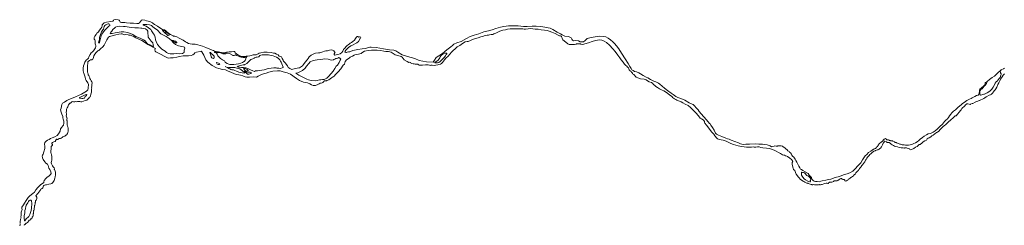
# Model space of a CAD drawing. Header units: metres. Extents: x 347609 to 404409, y 8548087 to 8605413.
# Tile 27 of 46: x 390636 to 397155, y 8579071 to 8580435. Entities that reach past the tile are written whole.
import ezdxf

# ---------------------------------------------------------------- set-up
doc = ezdxf.new("R2010")
doc.units = ezdxf.units.M
doc.layers.add('01. RIO', color=7, linetype='Continuous', lineweight=5, true_color=0x2776bb)

# ---------------------------------------------------------------- blocks, each defined once
blk = doc.blocks.new('REIORORI')
at = {"layer": '01. RIO', "color": 152, "lineweight": 15, "true_color": 0x2776bb, "flags": 128}
for points in [[(390664.6, 8579072.5), (390664.6, 8579073.8), (390665.5, 8579074.8), (390667.8, 8579075.1), (390669.1, 8579075.5), (390672.3, 8579076.7), (390673.1, 8579077.1), (390672.8, 8579079.4), (390673.7, 8579080.9), (390674.4, 8579081.5), (390674.4, 8579083.8), (390675.1, 8579083.7), (390677, 8579083.3), (390679.3, 8579085.1), (390681.9, 8579085.4), (390683.9, 8579086.4), (390688.4, 8579090.5), (390692.2, 8579093.3), (390694.5, 8579098.1), (390695.9, 8579100.2), (390697.2, 8579103.1), (390698.8, 8579104.4), (390702, 8579104.5), (390705.3, 8579106), (390706.9, 8579109.4), (390707.2, 8579111.5), (390710.3, 8579113), (390713.3, 8579113.8), (390714.8, 8579114.5), (390716.8, 8579115.2), (390717, 8579117.1), (390717.2, 8579119.6), (390718.4, 8579124), (390720.7, 8579128), (390723, 8579130.4), (390724.8, 8579132.7), (390725.2, 8579137), (390724.5, 8579139.3), (390724.7, 8579142.4), (390725.5, 8579146), (390726.3, 8579150), (390726.6, 8579152.8), (390727.5, 8579156.2), (390727.3, 8579159), (390728, 8579160.7), (390728.6, 8579164.2), (390728.2, 8579165), (390728, 8579166.8), (390728.9, 8579168.1), (390729.4, 8579169.5), (390731.1, 8579173.3), (390731.6, 8579176.7), (390732.2, 8579178.6), (390732.6, 8579180.1), (390732.1, 8579184.6), (390733, 8579190.6), (390733.5, 8579193.4), (390733.9, 8579196.1), (390734.2, 8579199), (390734.6, 8579202.7), (390735.2, 8579204.5), (390736.4, 8579207.4), (390738.2, 8579210.8), (390738.3, 8579216.6), (390737.6, 8579219.5), (390738.5, 8579223), (390739.4, 8579225.4), (390739.7, 8579227.7), (390740.3, 8579230.4), (390741.4, 8579232.7), (390743.9, 8579238.4), (390745.9, 8579241.8), (390749.3, 8579247.8), (390750, 8579249.8), (390750.2, 8579254.1), (390748.8, 8579257.4), (390747.8, 8579260.7), (390746.3, 8579263), (390745.6, 8579263.7), (390743.3, 8579264.1), (390742.1, 8579267.4), (390743.7, 8579269.2), (390745.5, 8579270.1), (390748.4, 8579272.8), (390749.6, 8579275.2), (390751.2, 8579278.5), (390753.6, 8579279.7), (390755.6, 8579280.5), (390755.9, 8579282.4), (390757.4, 8579284.9), (390759.7, 8579287.5), (390764.3, 8579293.5), (390766.6, 8579296.8), (390769, 8579300.1), (390772.3, 8579302.3), (390774.1, 8579305.2), (390776.1, 8579308.7), (390778.8, 8579312.4), (390783.8, 8579315.6), (390789, 8579318.9), (390791.3, 8579323.4), (390791.4, 8579325.3), (390791.1, 8579328.2), (390792.4, 8579332.8), (390794.7, 8579334.7), (390800.5, 8579336.5), (390805.7, 8579338.6), (390812.8, 8579338.8), (390828.3, 8579342.9), (390840.9, 8579345.9), (390849, 8579347.6), (390855.4, 8579354.6), (390864.3, 8579368.7), (390869.4, 8579382.9), (390871.2, 8579393.1), (390872.4, 8579406), (390873.6, 8579411.3), (390873.7, 8579418.1), (390872.4, 8579422.7), (390869.8, 8579429.1), (390869, 8579436.4), (390866.6, 8579441.1), (390865, 8579443.9), (390865.3, 8579446.7), (390863.1, 8579453.1), (390856.9, 8579459.2), (390853, 8579464.6), (390851.1, 8579470.1), (390847.4, 8579479.2), (390845.1, 8579484.3), (390844.3, 8579487.5), (390845.5, 8579494.3), (390847.5, 8579503), (390848, 8579508.9), (390848, 8579513.2), (390848.6, 8579515.5), (390847.6, 8579522.4), (390847.8, 8579526.9), (390846.7, 8579539.5), (390843.6, 8579548.1), (390842.8, 8579552.7), (390841.5, 8579560), (390842.7, 8579567.7), (390843.1, 8579574), (390843.2, 8579580.7), (390843.2, 8579586.6), (390844.6, 8579593.6), (390849.8, 8579599.3), (390852.2, 8579601.8), (390853.1, 8579603.8), (390852.5, 8579607.3), (390848.9, 8579611.6), (390847.9, 8579615.5), (390852.3, 8579619.3), (390858.1, 8579622.4), (390862.2, 8579624.7), (390869.8, 8579626.9), (390872.2, 8579628.4), (390873.3, 8579632.8), (390875.4, 8579636.3), (390876.8, 8579638.2), (390877.9, 8579641.7), (390879.6, 8579642.7), (390882.4, 8579640.3), (390883.9, 8579639.2), (390885.9, 8579639.1), (390887.9, 8579639.5), (390889.5, 8579641.9), (390892.5, 8579644.5), (390897.1, 8579647.1), (390905, 8579647.7), (390910.3, 8579649.3), (390916.3, 8579652.8), (390921.8, 8579657.2), (390925.2, 8579660), (390935.2, 8579662), (390937.7, 8579665), (390940.3, 8579668.8), (390944.7, 8579668.8), (390948.5, 8579673.5), (390952.9, 8579680.2), (390955.2, 8579687.7), (390955.6, 8579696.1), (390955.8, 8579705.7), (390955.6, 8579715.5), (390953.4, 8579723.7), (390952.3, 8579728.7), (390950.8, 8579736.5), (390950.5, 8579743.3), (390950.5, 8579748.5), (390950.7, 8579756.4), (390950.8, 8579759.8), (390949.6, 8579764.2), (390948.3, 8579766.9), (390947.9, 8579773.4), (390949.5, 8579781.3), (390948.3, 8579784.8), (390946.7, 8579790.6), (390943.7, 8579798.2), (390945.2, 8579803.9), (390944.7, 8579812.5), (390944.1, 8579817.9), (390944.9, 8579832.1), (390945.6, 8579840.9), (390950, 8579850.3), (390953.9, 8579857.7), (390955.6, 8579861.4), (390956.3, 8579865.3), (390958.6, 8579870.2), (390968.5, 8579880.5), (390971.3, 8579882.3), (390976.3, 8579885.8), (390980.4, 8579890), (390985.8, 8579891.4), (390992.5, 8579891), (390996.4, 8579889.1), (391000.4, 8579889.9), (391004.7, 8579891.9), (391013.8, 8579891), (391019.5, 8579892.6), (391024.3, 8579891.8), (391028.2, 8579891.5), (391031.5, 8579891.5), (391034.9, 8579891.6), (391040.8, 8579890.4), (391048, 8579889.8), (391059.1, 8579893.4), (391069.7, 8579898.2), (391079.2, 8579902.2), (391087.1, 8579908.5), (391094.4, 8579914.6), (391098, 8579920.1), (391101.5, 8579923.8), (391103.6, 8579928.5), (391107.1, 8579940.6), (391110.7, 8579953.7), (391111, 8579962.5), (391111.1, 8579967.9), (391111.1, 8579971.7), (391112.2, 8579976.5), (391112.9, 8579981.7), (391112.2, 8579987.1), (391114.1, 8579994), (391112.6, 8579998.6), (391112.7, 8580003.8), (391113.5, 8580007.7), (391114.6, 8580013.4), (391114.5, 8580019.3), (391113.7, 8580023.6), (391109.3, 8580030), (391103.6, 8580038.3), (391100.6, 8580044.3), (391100.2, 8580049.9), (391096, 8580057.8), (391093.4, 8580064.2), (391089.5, 8580068.2), (391088, 8580075.7), (391087.2, 8580079.7), (391086.4, 8580083.4), (391085.1, 8580086.3), (391083.7, 8580094.3), (391085.2, 8580103), (391084.9, 8580113.2), (391085.3, 8580120.6), (391084.3, 8580125.7), (391084.3, 8580131.6), (391085.3, 8580136.1), (391086.3, 8580140.8), (391087.1, 8580143.7), (391087.3, 8580149.7), (391086.8, 8580154.7), (391089.5, 8580158.2), (391097.2, 8580163.3), (391103, 8580166.5), (391105.7, 8580169), (391108.6, 8580170.5), (391110.6, 8580169.5), (391112.7, 8580168.5), (391114.6, 8580169.5), (391116.5, 8580170.3), (391119.5, 8580174.1), (391123.7, 8580185.2), (391126.4, 8580194.7), (391132.3, 8580206.7), (391142.8, 8580216.3), (391151.1, 8580225.6), (391153.1, 8580229.5), (391158.6, 8580230.7), (391165.7, 8580236.8), (391170.3, 8580242.4), (391186.6, 8580254.3), (391194.8, 8580265.1), (391212.1, 8580302.3), (391222.6, 8580319.1), (391230.1, 8580323.4), (391247.8, 8580328.9), (391272.1, 8580333.5), (391291.5, 8580339.3), (391307.2, 8580342.1), (391313.9, 8580341.4), (391330.5, 8580335.2), (391337.3, 8580337.1), (391354.1, 8580334.5), (391359.4, 8580332.1), (391369.2, 8580331.4), (391379.1, 8580328.5), (391387, 8580325.1), (391404.5, 8580315.5), (391428.8, 8580302.8), (391445.1, 8580297), (391462.9, 8580286.2), (391485, 8580269.4), (391526.3, 8580248.1), (391534.5, 8580244.4), (391533.6, 8580241.3), (391530.9, 8580234.3), (391531.7, 8580227.1), (391538.1, 8580220.7), (391564.1, 8580208.4), (391600.2, 8580189.3), (391614.2, 8580182.7), (391623.5, 8580180.7), (391633.2, 8580181.1), (391651, 8580182.3), (391675.5, 8580185.4), (391693.7, 8580191.6), (391717.8, 8580194.3), (391753.8, 8580195.1), (391770.5, 8580197.1), (391782.5, 8580202.5), (391791, 8580208.9), (391796.1, 8580215.9), (391806.7, 8580219.5), (391830.7, 8580224.1), (391836.8, 8580225.3), (391840.9, 8580221), (391854.8, 8580199.9), (391868.7, 8580169.7), (391880.7, 8580152.2), (391910.1, 8580131.7), (391938.6, 8580116.1), (391955, 8580110.5), (391978.4, 8580104.6), (391999.1, 8580101.5), (392011.3, 8580094.9), (392037.6, 8580085.6), (392054, 8580078), (392069.1, 8580072.2), (392086.9, 8580068.5), (392097.2, 8580067.1), (392112.8, 8580061.5), (392127.6, 8580056.6), (392138.7, 8580054.6), (392157.2, 8580054.4), (392183.3, 8580055.6), (392204.3, 8580053.4), (392214.8, 8580059.7), (392237.2, 8580072.2), (392249.8, 8580076), (392266.7, 8580079.5), (392285.3, 8580087.8), (392310.9, 8580093.4), (392341.6, 8580095.3), (392360.8, 8580094.8), (392380.1, 8580089.2), (392406.4, 8580081.9), (392429.3, 8580072.7), (392468.4, 8580044.8), (392489.1, 8580030.5), (392515.9, 8580021), (392541.7, 8580015.6), (392556.9, 8580010), (392566.8, 8580003.2), (392578.3, 8579998.8), (392593.4, 8579999.3), (392609.5, 8580006.1), (392618.3, 8580010.5), (392624.5, 8580013), (392631.9, 8580014.1), (392638, 8580016.5), (392642.3, 8580017.6), (392644.5, 8580020.1), (392647.5, 8580022.2), (392649.4, 8580025.6), (392652.3, 8580028.7), (392656.8, 8580030.3), (392662.3, 8580030.3), (392666, 8580029.9), (392670, 8580030.7), (392672.1, 8580031.6), (392681.7, 8580037.1), (392692.1, 8580043.3), (392699.6, 8580048.6), (392705.9, 8580053.1), (392711.8, 8580056.5), (392718.1, 8580061.2), (392727.5, 8580070.3), (392745, 8580089.7), (392761.8, 8580109.8), (392777.5, 8580132.3), (392785.2, 8580139.3), (392787.6, 8580147.7), (392791.1, 8580157.5), (392799.7, 8580169.2), (392816.6, 8580180.2), (392824.5, 8580186.4), (392838.9, 8580194), (392849.8, 8580198.8), (392855.7, 8580201.5), (392865.4, 8580203.3), (392878.9, 8580206.9), (392897.7, 8580209.9), (392901.6, 8580215.2), (392918.8, 8580226), (392943.4, 8580230), (392965.3, 8580231.8), (392982.3, 8580232.5), (393001.9, 8580232.1), (393026.7, 8580229.6), (393047.2, 8580225.7), (393060.1, 8580224.1), (393065.6, 8580223.4), (393078.5, 8580224.3), (393094.4, 8580219.8), (393107.7, 8580210.6), (393121.8, 8580202.9), (393140.3, 8580197.1), (393162, 8580190.1), (393168.5, 8580186.4), (393174.5, 8580176.6), (393181.8, 8580169.2), (393200.7, 8580158.3), (393212.3, 8580152), (393217.9, 8580152.4), (393222.4, 8580150.3), (393224, 8580147.8), (393231.5, 8580144.7), (393240.5, 8580142.4), (393247.7, 8580141.1), (393253.8, 8580139.4), (393261.7, 8580140.2), (393271.1, 8580139.9), (393275.7, 8580136.1), (393279.6, 8580133.8), (393290.2, 8580133.5), (393301.9, 8580134.1), (393323.5, 8580135.5), (393333.5, 8580136), (393340.5, 8580135.1), (393348.3, 8580132.9), (393353.3, 8580131.6), (393357.7, 8580133.5), (393367.6, 8580133.5), (393383.7, 8580132.2), (393391.7, 8580132.6), (393403.5, 8580135.5), (393411.2, 8580137.5), (393421, 8580140.7), (393428.3, 8580144.9), (393435.4, 8580151.9), (393449.4, 8580168.4), (393457.4, 8580179.6), (393473.1, 8580193.4), (393483, 8580205.2), (393495.3, 8580220.5), (393505.3, 8580231.6), (393518.2, 8580242.5), (393532.7, 8580255.5), (393549, 8580264.5), (393567.2, 8580277.8), (393585.8, 8580287.9), (393597.5, 8580289.3), (393604.7, 8580289.3), (393610.1, 8580291.7), (393615.8, 8580295.1), (393625.8, 8580299.3), (393634.7, 8580302.9), (393653.7, 8580309.8), (393670.6, 8580314.4), (393690, 8580320.5), (393700, 8580323.5), (393717, 8580329.9), (393731.1, 8580333.1), (393739.3, 8580332.8), (393746.7, 8580335.5), (393757.3, 8580335.7), (393768.5, 8580336.7), (393775.1, 8580341.2), (393787.5, 8580346.5), (393814, 8580358.3), (393835.6, 8580364.9), (393852.5, 8580368.8), (393865.4, 8580371.2), (393883.8, 8580373.5), (393899.2, 8580374.7), (393916.2, 8580373.6), (393931.7, 8580374.8), (393944.5, 8580374.6), (393966.8, 8580373.5), (393976.5, 8580372.7), (393984.7, 8580373), (394002.3, 8580375.4), (394019.7, 8580375.6), (394032.8, 8580374.7), (394049.5, 8580373.1), (394068.6, 8580371.7), (394087.6, 8580368.8), (394109.5, 8580366.1), (394129, 8580362.9), (394142.3, 8580358), (394160.1, 8580352), (394181.7, 8580342.4), (394201.2, 8580332.5), (394210, 8580327.7), (394215.8, 8580327), (394221, 8580325.8), (394223.3, 8580323), (394225.4, 8580317.6), (394227.6, 8580312.7), (394232.9, 8580301.2), (394251.1, 8580286.4), (394263.9, 8580275.9), (394273.6, 8580271.4), (394289.2, 8580270.6), (394299.9, 8580269.7), (394308.5, 8580269.8), (394320.2, 8580272.1), (394321.5, 8580274.3), (394326.8, 8580275.3), (394333.2, 8580274.5), (394339.5, 8580275.4), (394348.5, 8580274.5), (394351.5, 8580273.1), (394358.9, 8580271.5), (394370.1, 8580272.3), (394378.2, 8580275.9), (394402.4, 8580282.3), (394426.2, 8580290.7), (394448.4, 8580296.9), (394460.6, 8580300.2), (394473.6, 8580300.9), (394489.9, 8580298.6), (394505.3, 8580292.5), (394520.5, 8580282.8), (394541.1, 8580265.2), (394563.8, 8580242.3), (394578.2, 8580224.3), (394595.7, 8580200.3), (394608.4, 8580183), (394619.1, 8580169), (394631.1, 8580153.6), (394639.9, 8580140.3), (394645.5, 8580134.6), (394650, 8580130.4), (394655.9, 8580127.2), (394660.1, 8580120.8), (394666.4, 8580115.5), (394669, 8580107.5), (394671.1, 8580102), (394676.8, 8580095.8), (394678.7, 8580094.4), (394683.8, 8580092.2), (394684.3, 8580090.2), (394687, 8580086.3), (394690, 8580083.4), (394692.6, 8580079.2), (394694.2, 8580076.9), (394697.4, 8580074.4), (394702.4, 8580070.7), (394705.8, 8580066.5), (394707.8, 8580064.5), (394710, 8580060.9), (394716.7, 8580053.3), (394727.4, 8580049.3), (394746.8, 8580042.8), (394769.4, 8580041), (394782.6, 8580035.3), (394791.4, 8580028.5), (394803.9, 8580021.8), (394818.8, 8580017.5), (394827.4, 8580011.9), (394830.8, 8580006.2), (394844, 8579996.4), (394848.7, 8579991.6), (394859.7, 8579985.9), (394873, 8579977.3), (394889.8, 8579968.5), (394899.8, 8579962.3), (394912.1, 8579956.4), (394927.9, 8579944.9), (394939.4, 8579935.3), (394944.5, 8579931.7), (394946.7, 8579928.8), (394951.2, 8579926.7), (394955, 8579924), (394956.9, 8579920.7), (394957.9, 8579918.5), (394963.9, 8579914.5), (394970.9, 8579910.7), (394980.2, 8579905.5), (394986.6, 8579900.5), (394990.3, 8579898.3), (394998, 8579896.5), (395003.6, 8579894), (395011.2, 8579891.4), (395016, 8579889.5), (395027.1, 8579883.7), (395042.1, 8579875.4), (395061.3, 8579865), (395076.5, 8579852.1), (395085.7, 8579844.6), (395091.2, 8579838.2), (395106.5, 8579823.3), (395116.7, 8579812.7), (395136.9, 8579788.1), (395142.1, 8579782), (395149.6, 8579776.6), (395160.6, 8579770.2), (395164.9, 8579765.4), (395169.6, 8579759.1), (395170.3, 8579754.4), (395172.4, 8579749.2), (395182.6, 8579735), (395198.4, 8579715.5), (395216.9, 8579691.5), (395230.7, 8579674.8), (395239.1, 8579664.9), (395242.2, 8579659.6), (395247.1, 8579653.7), (395256.8, 8579645.5), (395262.5, 8579642.4), (395268.5, 8579640.6), (395279.7, 8579637.7), (395294.5, 8579634.9), (395314, 8579628.1), (395330, 8579620), (395343.5, 8579613.9), (395361.4, 8579607.3), (395377.6, 8579602.3), (395392.6, 8579597.4), (395414.1, 8579594.1), (395432.6, 8579590.5), (395448.4, 8579589.1), (395465.9, 8579589.4), (395480.2, 8579590.2), (395491.2, 8579591.1), (395498.6, 8579589.7), (395510.8, 8579590.2), (395520.5, 8579591.1), (395532.1, 8579590.5), (395543.4, 8579586.4), (395555.9, 8579585.8), (395581.3, 8579583.3), (395601.5, 8579580), (395617, 8579574.2), (395631.5, 8579569), (395645.1, 8579562.4), (395659.4, 8579553.6), (395672.6, 8579547.2), (395687, 8579539.5), (395694.5, 8579536.9), (395700.6, 8579535.5), (395706.8, 8579532.9), (395715.4, 8579530), (395720.4, 8579526.8), (395734.3, 8579516.1), (395745.1, 8579507.2), (395753.6, 8579497.9), (395754.7, 8579493.3), (395751.4, 8579486.9), (395750.3, 8579475.8), (395752.6, 8579465.6), (395756.7, 8579449.7), (395759.4, 8579440.9), (395767.1, 8579433.6), (395772.9, 8579420.2), (395777.6, 8579409.4), (395784.7, 8579398.9), (395790.5, 8579392.8), (395796.5, 8579386.8), (395804.3, 8579376.1), (395811.8, 8579370.5), (395822.4, 8579364.7), (395827.1, 8579361.3), (395833.9, 8579357.4), (395843.1, 8579353.2), (395847.7, 8579351.3), (395853.8, 8579350), (395856.3, 8579347.8), (395862.6, 8579345.3), (395869.7, 8579344.3), (395875.4, 8579342.5), (395880.4, 8579341.4), (395882, 8579339.6), (395886.9, 8579339.6), (395893.7, 8579341), (395899, 8579340.1), (395907.2, 8579340.3), (395916.1, 8579340.1), (395925.7, 8579340.5), (395930.9, 8579342), (395933.3, 8579339.5), (395937.8, 8579338.5), (395944.9, 8579340.8), (395949.3, 8579342.2), (395959.6, 8579346), (395964.6, 8579348.5), (395975.3, 8579350.3), (395982.8, 8579350.1), (395987.1, 8579349.3), (395989.4, 8579349.3), (395990.8, 8579351), (395992.4, 8579354.3), (395995.1, 8579355.9), (395998.1, 8579357.1), (396003.8, 8579357.4), (396009.5, 8579357.4), (396012.4, 8579358), (396019.1, 8579359.9), (396023.8, 8579361.9), (396029.1, 8579364.9), (396032.1, 8579366.7), (396036.7, 8579366.4), (396042.8, 8579365.2), (396049, 8579365.9), (396052.1, 8579368.9), (396054, 8579371.4), (396058.4, 8579372.8), (396061.6, 8579374.8), (396067.1, 8579379.7), (396072.9, 8579382.3), (396077.4, 8579381.2), (396080.4, 8579377), (396086, 8579374.9), (396094.9, 8579374.1), (396097.9, 8579373), (396098.5, 8579370), (396099.1, 8579366.1), (396102.5, 8579364.2), (396109.7, 8579365.8), (396116.3, 8579370.7), (396121.2, 8579373.6), (396124.2, 8579377.6), (396128.6, 8579379.5), (396134.2, 8579383.2), (396139, 8579387.5), (396143.7, 8579391.1), (396150.4, 8579394.3), (396156, 8579400.1), (396158.9, 8579404.5), (396162.2, 8579407.6), (396164.9, 8579408.8), (396167.3, 8579410.7), (396169.6, 8579414.8), (396172.1, 8579418.2), (396176, 8579423.2), (396180.2, 8579427.3), (396185.7, 8579431.6), (396188.8, 8579435.3), (396190.3, 8579439.6), (396193.5, 8579442.1), (396196.7, 8579446.8), (396199.6, 8579452.5), (396204.8, 8579457), (396207, 8579461), (396212.6, 8579468.3), (396215.6, 8579471.2), (396218, 8579474.2), (396220.8, 8579478.3), (396224.1, 8579483), (396228, 8579488), (396231.4, 8579492.7), (396234.1, 8579497.5), (396235.6, 8579502.4), (396239.3, 8579507.7), (396242.2, 8579512.2), (396245.5, 8579517.3), (396249.6, 8579522.7), (396254.7, 8579529.3), (396260.3, 8579533.8), (396265.4, 8579540.4), (396272.1, 8579546), (396278.5, 8579550.7), (396283, 8579555.8), (396286.9, 8579558.4), (396292, 8579562.2), (396299.7, 8579565), (396301.8, 8579567.5), (396304.9, 8579568.2), (396309.7, 8579568.7), (396317.7, 8579570.8), (396320.7, 8579573.3), (396323.9, 8579575.5), (396326.9, 8579576.3), (396330.4, 8579579.4), (396334.5, 8579583.2), (396340.8, 8579592.4), (396348, 8579604.8), (396353.9, 8579615.1), (396358.5, 8579623.4), (396359.8, 8579627.2), (396360.9, 8579628.4), (396363.3, 8579628.8), (396374.8, 8579624.9), (396377.7, 8579622.1), (396380.1, 8579620.1), (396382.5, 8579620.7), (396386.7, 8579620.6), (396391.9, 8579619.4), (396394.4, 8579617.4), (396399.1, 8579616), (396404.9, 8579609.8), (396412.2, 8579604.8), (396422.1, 8579599.9), (396428.7, 8579596.8), (396437.7, 8579593.5), (396447.4, 8579590.6), (396458.8, 8579588), (396472.7, 8579585.9), (396486.3, 8579584.3), (396493.5, 8579583.5), (396495.7, 8579584), (396497.5, 8579585.3), (396501.5, 8579585.5), (396507.3, 8579584.1), (396512.5, 8579582.3), (396520.5, 8579579.9), (396526.1, 8579577.2), (396528.3, 8579574), (396533.2, 8579572.5), (396540.9, 8579573.6), (396555.3, 8579580.2), (396567.8, 8579589.3), (396577.4, 8579594.7), (396586.3, 8579602.4), (396590.6, 8579606.9), (396597.7, 8579608), (396610.8, 8579617.9), (396617.9, 8579624.5), (396628.1, 8579631.3), (396638.7, 8579635.7), (396642.6, 8579639.9), (396644.4, 8579644.5), (396650.3, 8579648.8), (396656.7, 8579651.5), (396668.1, 8579657.9), (396676, 8579664.2), (396683.4, 8579669.6), (396705.7, 8579685.5), (396711.6, 8579689.5), (396721.5, 8579696.3), (396730.8, 8579705.6), (396737.5, 8579713.1), (396739.6, 8579715), (396740.9, 8579714.9), (396741.8, 8579716.1), (396741.9, 8579718.2), (396743.5, 8579719.7), (396750.9, 8579726.8), (396758.5, 8579732.2), (396766.2, 8579738.2), (396776.5, 8579748.3), (396788.4, 8579758.9), (396796.1, 8579766.7), (396800.5, 8579770.2), (396805.8, 8579774.9), (396812.2, 8579780.5), (396821.6, 8579787.9), (396825.4, 8579793), (396826.3, 8579795), (396830.1, 8579796.4), (396835.5, 8579797.9), (396837.4, 8579800.3), (396842.4, 8579806.3), (396847.5, 8579810.6), (396854.1, 8579819.1), (396858.5, 8579824.6), (396863.4, 8579830.8), (396869.7, 8579837.6), (396871.5, 8579841.3), (396873, 8579844.9), (396876.2, 8579849.1), (396880.3, 8579852.5), (396886.1, 8579857.2), (396893.8, 8579863.4), (396898.7, 8579869.9), (396904, 8579873.9), (396906.6, 8579875.8), (396913.2, 8579875.8), (396921.2, 8579874.3), (396928.1, 8579873.1), (396931.6, 8579873.8), (396941.7, 8579878.4), (396946.5, 8579879.4), (396961.2, 8579887), (396970.8, 8579891.6), (396979.8, 8579895.2), (396989.3, 8579898.8), (396991.6, 8579899.5), (397000.4, 8579903.8), (397009.7, 8579908.7), (397018.6, 8579912.7), (397025.7, 8579916.2), (397035.6, 8579922.7), (397039.4, 8579926.4), (397055.1, 8579933.9), (397063.7, 8579935.5), (397067.2, 8579938.8), (397067.7, 8579940), (397069.7, 8579941.4), (397071.6, 8579943.6), (397076.1, 8579947.8), (397083.1, 8579955.3), (397088.5, 8579962.1), (397094.1, 8579970), (397098.2, 8579977.4), (397104.4, 8579986.9), (397107.8, 8579993.5), (397109.5, 8579999.5), (397112.1, 8580004.7), (397119, 8580016.9), (397122.7, 8580024.6), (397125.6, 8580030.2), (397130.8, 8580041.5), (397135.8, 8580050.1), (397140.5, 8580055.6), (397148, 8580066.8), (397153.6, 8580074), (397156.3, 8580076.2)], [(397036, 8580012.7), (397031, 8580003.9), (397027.3, 8579999.3), (397021.3, 8579992.9), (397015.2, 8579984.5), (397008.1, 8579976.4), (397000.1, 8579971.6), (396994.8, 8579965.6), (396993.6, 8579960.1), (396993, 8579956.3), (396993.7, 8579952.1), (396993.8, 8579940), (396995.1, 8579936.1), (396996.8, 8579935), (397006, 8579937.3), (397020.4, 8579941.5), (397024.5, 8579941.5), (397040.7, 8579948.8), (397052.7, 8579955.6), (397060.8, 8579962.7), (397072.2, 8579974.1), (397080.8, 8579987.9), (397089.6, 8580003.6), (397094.5, 8580013.5), (397100.8, 8580021.9), (397109.3, 8580030.4), (397112.8, 8580034.9), (397123.4, 8580046.9), (397127.2, 8580052.5), (397132, 8580066.1), (397133.3, 8580070.7), (397133.1, 8580076), (397130.5, 8580081.6), (397129.1, 8580085.4), (397128.5, 8580090.4), (397129.3, 8580095.4), (397133.3, 8580101.7), (397138.6, 8580104.1), (397149.4, 8580107.9), (397156.9, 8580112.5)], [(390638, 8579087.3), (390639.7, 8579094.8), (390641.6, 8579110.8), (390644.6, 8579119.4), (390644.2, 8579125.6), (390645.1, 8579137.8), (390646.4, 8579157.6), (390651.3, 8579174.8), (390650.2, 8579182.4), (390650.6, 8579190.5), (390660.4, 8579207.2), (390667.5, 8579217.5), (390679, 8579235.2), (390691.8, 8579256.3), (390703.9, 8579267.1), (390722.2, 8579282.2), (390734.8, 8579291.4), (390743.4, 8579306.2), (390756.5, 8579321.5), (390773.8, 8579338.8), (390794.9, 8579353.8), (390796.6, 8579359.2), (390797.2, 8579367.5), (390809.1, 8579381.9), (390817.6, 8579390.7), (390828.9, 8579397), (390839.8, 8579407.6), (390843.9, 8579415.6), (390842.3, 8579426.6), (390835, 8579441.1), (390828.3, 8579450.6), (390825.2, 8579467.5), (390819.7, 8579476.7), (390809.5, 8579483.5), (390801.8, 8579492.7), (390790.8, 8579506.8), (390787.1, 8579518.8), (390784.9, 8579532.1), (390786.8, 8579537), (390790.2, 8579543.9), (390794.8, 8579559.3), (390801.5, 8579580.8), (390801.9, 8579596.8), (390800.2, 8579609.8), (390801.3, 8579619.5), (390810.3, 8579628.5), (390819.1, 8579635), (390830.8, 8579641), (390840.1, 8579646.1), (390850.7, 8579651.1), (390867.6, 8579657.6), (390882.8, 8579667.6), (390892.8, 8579678.3), (390902.7, 8579695.7), (390906.4, 8579711.7), (390913.9, 8579721.8), (390921.7, 8579730.8), (390925.8, 8579735.8), (390928.7, 8579747.6), (390927.3, 8579762.5), (390923.2, 8579774.7), (390921.5, 8579783), (390920.5, 8579793.1), (390915.7, 8579807.2), (390909.4, 8579821.5), (390906.6, 8579837.1), (390909.4, 8579848.7), (390915, 8579871.8), (390920, 8579880.8), (390932.8, 8579888.3), (390947.5, 8579898.9), (390961.5, 8579905.8), (390978.4, 8579911.2), (391004.3, 8579922.7), (391044.9, 8579941.8), (391078.4, 8579959.9), (391085.9, 8579968.9), (391088.4, 8579978), (391088.7, 8579990.9), (391090.2, 8579997.1), (391090.6, 8580004.6), (391085.9, 8580016.8), (391076.8, 8580032.4), (391070.6, 8580040.8), (391069, 8580053.3), (391064, 8580066.8), (391060.9, 8580080.8), (391059, 8580085.4), (391055.9, 8580096.9), (391055.1, 8580113.2), (391057.8, 8580129.4), (391061.8, 8580139.8), (391067.6, 8580153), (391076.3, 8580165.8), (391087.2, 8580176.3), (391092, 8580180.2), (391094.2, 8580187.8), (391103.2, 8580205.1), (391109.5, 8580214.7), (391115.9, 8580219.6), (391123.7, 8580228.8), (391132.9, 8580242.6), (391137.4, 8580248.1), (391139.2, 8580257.2), (391139.4, 8580264.6), (391136.7, 8580268.8), (391134.5, 8580274.9), (391134.7, 8580286.5), (391134.5, 8580297.2), (391132.9, 8580301.7), (391128.5, 8580305), (391128, 8580310.8), (391129.4, 8580316.2), (391132.9, 8580324.7), (391142.5, 8580336.9), (391147.2, 8580344.8), (391153.5, 8580349), (391156.6, 8580353.7), (391163.3, 8580364.5), (391172.7, 8580376.8), (391178.7, 8580384.8), (391181.9, 8580394.2), (391181.9, 8580401.5), (391190.3, 8580410.7), (391195.7, 8580414.5), (391211.1, 8580417.6), (391238.3, 8580422.5), (391251.8, 8580425.2), (391256.2, 8580429.7), (391260, 8580434.6), (391268.3, 8580435.3), (391287.3, 8580433.3), (391294.4, 8580432.1), (391296.9, 8580429.5), (391298.2, 8580424.8), (391301.8, 8580418.8), (391309.8, 8580417.4), (391331.3, 8580416.3), (391343.1, 8580413.2), (391366.4, 8580412.3), (391388.9, 8580411.4), (391411.9, 8580409.8), (391422.6, 8580410.3), (391429.3, 8580414.3), (391434.9, 8580422.3), (391443.2, 8580431), (391450.1, 8580433.5), (391463.4, 8580431.7), (391476.3, 8580428.1), (391496.9, 8580422.3), (391514.3, 8580414.3), (391519, 8580409.2), (391529.3, 8580403.2), (391548, 8580392), (391563.6, 8580379.9), (391580.2, 8580371), (391594.9, 8580367.2), (391601.9, 8580363.8), (391609.2, 8580354.2), (391622.2, 8580343.9), (391634.9, 8580335.9), (391651.2, 8580327.4), (391654.8, 8580325.7), (391662.4, 8580324.9), (391676, 8580321.5), (391692.4, 8580313.1), (391704.2, 8580306.5), (391717.9, 8580298.7), (391732.7, 8580289.2), (391741.9, 8580283.1), (391752.8, 8580277.2), (391764.5, 8580274.5), (391778, 8580273.2), (391798, 8580271.6), (391814.7, 8580268.6), (391831.5, 8580263.5), (391846.2, 8580258.9), (391867.4, 8580250.8), (391894.9, 8580239.5), (391909.4, 8580233.6), (391918.1, 8580230.9), (391925.9, 8580226.5), (391940, 8580224), (391952, 8580221.9), (391971.4, 8580217.9), (391982, 8580216), (391992.9, 8580215.7), (391998.9, 8580217.2), (392004.3, 8580219), (392022.9, 8580220.9), (392038.1, 8580222), (392053.2, 8580222.9), (392058.6, 8580223.1), (392060.2, 8580221.3), (392062.8, 8580215.6), (392071.6, 8580207.9), (392083.4, 8580199.6), (392094.2, 8580194.3), (392100.8, 8580191.4), (392114, 8580190.3), (392127.7, 8580191.2), (392135, 8580194), (392146, 8580193), (392160.1, 8580195.1), (392167.7, 8580197.9), (392181.6, 8580201.2), (392187.5, 8580202.2), (392191.3, 8580201.3), (392201.6, 8580202), (392210.2, 8580205.6), (392214.5, 8580209.4), (392221.2, 8580212.6), (392232.3, 8580215.4), (392251.5, 8580219.2), (392273.6, 8580220.4), (392300.9, 8580217.7), (392316.1, 8580213.7), (392319.7, 8580213), (392325.6, 8580211.9), (392337.1, 8580207.2), (392346.1, 8580201), (392351.4, 8580195.4), (392354, 8580192.4), (392359.6, 8580191.9), (392368.2, 8580188.6), (392370.9, 8580183.2), (392374.2, 8580178), (392379.6, 8580167.1), (392382.6, 8580159.9), (392387.1, 8580155.9), (392395.5, 8580146.1), (392400.2, 8580140.2), (392408, 8580128.3), (392414.3, 8580118.9), (392417.7, 8580114.6), (392424.3, 8580110.4), (392432.4, 8580106.6), (392437.5, 8580105.5), (392445.2, 8580106.6), (392453.8, 8580109.7), (392462.9, 8580111.2), (392473, 8580112.5), (392483, 8580114.6), (392488.8, 8580116.6), (392500.6, 8580123.6), (392508.2, 8580129.2), (392514.9, 8580138.5), (392526.7, 8580153.4), (392538.6, 8580168.7), (392545.8, 8580178.5), (392552.6, 8580189.4), (392566.5, 8580199.8), (392578.9, 8580207.4), (392595, 8580212.5), (392614.5, 8580214.8), (392622.1, 8580214.9), (392628.5, 8580217.3), (392643, 8580222.4), (392653.5, 8580226.6), (392662.8, 8580229), (392671, 8580228.5), (392674.7, 8580227.5), (392677.9, 8580230.5), (392686.5, 8580233.5), (392697.5, 8580234.3), (392706.9, 8580233.1), (392715.1, 8580229.4), (392720.4, 8580222.8), (392723.9, 8580218.6), (392722.9, 8580214.1), (392717.9, 8580208.2), (392717.5, 8580203.6), (392722.6, 8580198.9), (392730.8, 8580202.2), (392742.3, 8580203.2), (392756.6, 8580207.8), (392768.6, 8580216.4), (392775.1, 8580226.1), (392779.2, 8580237.6), (392780.5, 8580239.6), (392785.1, 8580241.7), (392790.4, 8580248.9), (392794.4, 8580254.1), (392799.3, 8580258.8), (392803.5, 8580263.8), (392810.2, 8580269), (392818.8, 8580274.1), (392823.1, 8580278.4), (392832.9, 8580283.2), (392841.3, 8580290.5), (392851.9, 8580298.9), (392859.9, 8580309.9), (392864, 8580317), (392867, 8580320.5), (392871.1, 8580323), (392875, 8580322.8), (392882.2, 8580320.1), (392886.5, 8580320.3), (392891, 8580322.9)], [(392893.6, 8580316.3), (392891.7, 8580315.2), (392890.8, 8580311.5), (392888.8, 8580306.6), (392877.9, 8580290.3), (392869, 8580282.3), (392858.8, 8580276), (392842.8, 8580268.8), (392828.9, 8580261.8), (392813.5, 8580251.2), (392803, 8580242.3), (392794.5, 8580232.7), (392789.3, 8580222.1), (392789.9, 8580219.6), (392795.7, 8580218.2), (392799.8, 8580217.9), (392805, 8580220.5), (392812.4, 8580221.8), (392820.9, 8580221.4), (392826.8, 8580223.5), (392840.9, 8580230.4), (392874.1, 8580236.7), (392904, 8580242.1), (392924.4, 8580244.7), (392945.9, 8580250.5), (392953.4, 8580252.8), (392962, 8580253.8), (392995.8, 8580250.3), (393044.9, 8580242.3), (393083.5, 8580235.8), (393112.2, 8580232.9), (393126.9, 8580228.7), (393140.5, 8580218.7), (393167.2, 8580202.8), (393203, 8580190.9), (393252, 8580176.6), (393280.4, 8580164.6), (393329.5, 8580156.4), (393373.3, 8580152.7), (393381.2, 8580166.2), (393394.3, 8580183.8), (393435.8, 8580211.4), (393464.6, 8580235.4), (393490.5, 8580254.5), (393501.7, 8580264.2), (393509.2, 8580272), (393529.8, 8580281.8), (393558.3, 8580290.8), (393594.6, 8580310.3), (393617.8, 8580322.6), (393644.9, 8580332.4), (393676.3, 8580341.4), (393707.8, 8580354.1), (393740.3, 8580360.5), (393763.2, 8580366.8), (393788.2, 8580375.8), (393819.3, 8580384.4), (393840.3, 8580389.7), (393871.4, 8580393.8), (393906.2, 8580393.4), (393935.3, 8580393.6), (393971, 8580390.8), (393995.6, 8580390.3), (394028.3, 8580392.2), (394056.2, 8580392.2), (394086.5, 8580389.8), (394112.3, 8580385.4), (394133.7, 8580381.9), (394147.1, 8580378.1), (394166.1, 8580369.7), (394195.2, 8580351.8), (394215.9, 8580340.1), (394226.9, 8580333.8), (394244.9, 8580326.4), (394268.7, 8580323.3), (394277.9, 8580320), (394286.1, 8580314.6), (394291, 8580305.2), (394295.5, 8580299.1), (394302.8, 8580295.8), (394317.9, 8580296.5), (394336, 8580295.8), (394346.8, 8580288.9), (394369.1, 8580288.2), (394379.8, 8580298), (394392.5, 8580310), (394419.6, 8580316.4), (394444.9, 8580320.9), (394458.6, 8580323.2), (394477.5, 8580324.9), (394504, 8580323.2), (394516, 8580320.2), (394531.1, 8580311.7), (394548.1, 8580301.3), (394563.4, 8580288.1), (394574.7, 8580277), (394587.8, 8580261.6), (394602.4, 8580241.8), (394620.8, 8580213.5), (394644.7, 8580174.3), (394664.1, 8580144.6), (394676, 8580125.2), (394683.6, 8580110.8), (394688.4, 8580102.8), (394696.9, 8580097.1), (394706.4, 8580091.8), (394720.1, 8580088), (394734, 8580082.3), (394746.7, 8580075.1), (394764.8, 8580064.3), (394783.6, 8580053.5), (394795.2, 8580048.7), (394811.4, 8580037.7), (394833.8, 8580027.8), (394847.3, 8580022.7), (394865.5, 8580012.8), (394874.4, 8580006.6), (394889.6, 8579993.1), (394906.1, 8579980.9), (394924.3, 8579966.2), (394949, 8579947.9), (394962.3, 8579937.8), (394980.2, 8579926.4), (394993.4, 8579919.1), (395012.2, 8579911.1), (395039.9, 8579900.1), (395068.6, 8579883.2), (395076.8, 8579879), (395094.6, 8579872.7), (395104.3, 8579863.2), (395115.3, 8579850.9), (395128.2, 8579837.8), (395135.4, 8579826.4), (395148.3, 8579810.5), (395165.6, 8579790.8), (395182.3, 8579769.7), (395201.9, 8579747.3), (395208.7, 8579741.4), (395212.7, 8579735.3), (395221.9, 8579720.6), (395233.5, 8579701.9), (395242.1, 8579682.6), (395248.7, 8579675.3), (395262.8, 8579668.7), (395285.1, 8579660), (395311.3, 8579648), (395322.2, 8579645.6), (395332.4, 8579641.8), (395347.2, 8579634.9), (395371.1, 8579626.6), (395394.6, 8579617.5), (395408.9, 8579611.2), (395417.6, 8579608.6), (395429.6, 8579606.7), (395443.1, 8579609.7), (395452.9, 8579609), (395467, 8579609.7), (395505.3, 8579611.4), (395529, 8579610.3), (395553.9, 8579610.1), (395583.7, 8579605.5), (395604.6, 8579597.7), (395613.7, 8579592.6), (395619.7, 8579594.2), (395630.6, 8579596.9), (395636.5, 8579597.4), (395643.4, 8579595.8), (395647, 8579595), (395650.9, 8579595.5), (395654.3, 8579596.2), (395656.4, 8579597.4), (395663.5, 8579597.8), (395672.9, 8579598), (395677.6, 8579598.2), (395685.8, 8579594.9), (395690.4, 8579592.3), (395694.7, 8579588.9), (395703.6, 8579582.2), (395708.9, 8579578), (395716.2, 8579570.6), (395722.5, 8579565.6), (395729.4, 8579560.2), (395732.8, 8579557), (395738.6, 8579552), (395745.1, 8579543.8), (395749.1, 8579535.9), (395753.2, 8579528.6), (395760.8, 8579522.6), (395769.9, 8579510.4), (395774.8, 8579500.5), (395780.7, 8579490.5), (395789.9, 8579472), (395795.3, 8579462.6), (395801.3, 8579452.5), (395806.5, 8579443.3), (395811.9, 8579441.3), (395821.7, 8579434.5), (395836.1, 8579425.1), (395855.4, 8579415.1), (395863.7, 8579402.8), (395877.5, 8579387.8), (395881.2, 8579377), (395889.5, 8579368.6), (395896, 8579364.4), (395904.5, 8579362.4), (395916.4, 8579360.7), (395929.2, 8579360.3), (395939.4, 8579364.2), (395949.6, 8579367), (395972.4, 8579369.4), (395990.8, 8579375), (396007.3, 8579378), (396034, 8579387.1), (396062.9, 8579393.7), (396089.3, 8579404.7), (396114, 8579413.2), (396132.8, 8579419.4), (396151, 8579430.3), (396167.4, 8579444.6), (396185.7, 8579464.6), (396205.3, 8579485.9), (396216.4, 8579504.8), (396234.7, 8579532.7), (396244.7, 8579540.5), (396256.2, 8579553.8), (396270.8, 8579562.3), (396281, 8579569.2), (396288, 8579576.5), (396292.4, 8579577.5), (396297.7, 8579578.8), (396302.3, 8579581), (396305.5, 8579585.8), (396308.9, 8579589.3), (396314.3, 8579593.7), (396317.6, 8579598.9), (396321.4, 8579605.4), (396323.9, 8579609.1), (396331.5, 8579614.8), (396336.7, 8579619.6), (396341.6, 8579625.1), (396345.9, 8579626.7), (396351, 8579632), (396354.7, 8579637.1), (396358.8, 8579641.7), (396362.9, 8579644.8), (396367.2, 8579646.4), (396371, 8579645.4), (396373.2, 8579643.8), (396374.5, 8579640.1), (396377, 8579637.5), (396382.7, 8579637.4), (396388.7, 8579638.2), (396393.5, 8579636.1), (396394.7, 8579633.4), (396398.7, 8579632.3), (396401.7, 8579633), (396405.1, 8579632.3), (396408.9, 8579631.1), (396413.9, 8579630.7), (396417.5, 8579629.6), (396427.5, 8579624.1), (396432.4, 8579621), (396438.5, 8579619.9), (396441.8, 8579618.7), (396443.4, 8579617), (396447.7, 8579615), (396452.8, 8579613.1), (396458, 8579611.5), (396463.3, 8579609.8), (396468.5, 8579608.5), (396474.4, 8579606.8), (396478.3, 8579605.2), (396484.9, 8579604.5), (396492.2, 8579603.8), (396499.6, 8579602.9), (396503.4, 8579602.1), (396507.6, 8579601.8), (396511.1, 8579601.8), (396516.2, 8579602.9), (396521.4, 8579603.4), (396531.4, 8579604.9), (396540.9, 8579606.8), (396547.4, 8579608.8), (396556.8, 8579613.6), (396567.1, 8579619), (396577.7, 8579624.8), (396589.7, 8579634), (396598.6, 8579642.7), (396614.1, 8579653.2), (396625.4, 8579661.7), (396639.5, 8579671.5), (396650.2, 8579678.5), (396664.5, 8579679.7), (396671.3, 8579681.2), (396683.3, 8579688.8), (396696.2, 8579697.3), (396711.1, 8579707.8), (396719.3, 8579717), (396733.3, 8579729.8), (396741.1, 8579736.8), (396746.1, 8579741.9), (396752.2, 8579749.7), (396758.8, 8579759.5), (396767.9, 8579767.6), (396778, 8579776.6), (396785.4, 8579785.9), (396792.6, 8579797.1), (396801.5, 8579807.5), (396808.5, 8579818), (396818.9, 8579829.1), (396831.5, 8579837.8), (396848, 8579852.7), (396860, 8579863.4), (396868.6, 8579870.7), (396878, 8579878.7), (396888.9, 8579886), (396898.8, 8579892.2), (396907.1, 8579898), (396915, 8579903.7), (396923.8, 8579908.8), (396935.1, 8579912.8), (396942.9, 8579916.8), (396951.6, 8579920.8), (396960.2, 8579926), (396970.4, 8579931), (396982.1, 8579933.2), (396983.9, 8579936.7), (396988.1, 8579942.4), (396989.2, 8579949.1), (396990.4, 8579956.7), (396990.8, 8579962.1), (396990.8, 8579970.2), (396993.9, 8579974.8), (397000.6, 8579979.7), (397009.4, 8579987), (397014.6, 8579991.9), (397018.7, 8579996.8), (397023.2, 8580000.7), (397025.8, 8580004.8), (397027.1, 8580009.8), (397027.9, 8580015.8)], [(397042.3, 8580024.5), (397057.5, 8580038.4), (397074.8, 8580050.9), (397090.2, 8580061), (397103, 8580073.9), (397109.1, 8580080.1), (397133.3, 8580101.7)], [(397027.9, 8580015.8), (397030.5, 8580018.2), (397036.1, 8580021.4), (397042.3, 8580024.5), (397036, 8580012.7)], [(390635.7, 8579067.9), (390639.5, 8579073.3), (390638.1, 8579083.2)]]:
    blk.add_lwpolyline(points, dxfattribs=at)
for points in [[(391158, 8580282.2), (391160.7, 8580290.6), (391163.3, 8580304), (391165.1, 8580316.6), (391166.4, 8580324.5), (391171.1, 8580337.8), (391178.2, 8580353.4), (391185.9, 8580367.5), (391190.1, 8580373), (391192.5, 8580380.1), (391195.9, 8580389), (391199.8, 8580396.1), (391206.8, 8580401.3), (391214.8, 8580406.3), (391221.3, 8580407.6), (391225.7, 8580407.6), (391229.5, 8580406), (391232.1, 8580401.9), (391231.8, 8580397.2), (391225.3, 8580391), (391211.8, 8580379.7), (391200, 8580366.6), (391189.8, 8580355.3), (391178.5, 8580339.2), (391174.3, 8580327.1), (391170.6, 8580309.8), (391166.4, 8580292.7), (391163.3, 8580284), (391161.8, 8580280.8), (391160.7, 8580279.8), (391158.7, 8580280.7)], [(391455.5, 8580404), (391453.7, 8580402.8), (391454.2, 8580400), (391458.9, 8580397.2), (391472.7, 8580392.7), (391489.3, 8580381.7), (391503.3, 8580369.1), (391509.1, 8580360.9), (391521.9, 8580342.2), (391528.5, 8580331.3), (391533.5, 8580318.9), (391535.5, 8580302.4), (391538.3, 8580289.8), (391548.7, 8580271.5), (391564.3, 8580253.7), (391575.8, 8580239), (391598, 8580225.4), (391608.4, 8580217.5), (391620.9, 8580211.7), (391631.6, 8580208.8), (391657.2, 8580208.3), (391677.1, 8580209.7), (391692, 8580207.7), (391713.1, 8580209.8), (391720.6, 8580214.5), (391724.1, 8580217.7), (391725.5, 8580225.2), (391724.8, 8580232.2), (391727.1, 8580238.6), (391729.2, 8580245.2), (391726.8, 8580251.7), (391720.6, 8580255.4), (391709, 8580257.2), (391686.2, 8580262.1), (391668.3, 8580271.5), (391653.3, 8580282.4), (391641.2, 8580296.2), (391626, 8580310.1), (391605.3, 8580323), (391582.8, 8580333.6), (391569.6, 8580340.1), (391561.2, 8580349.2), (391553.8, 8580359.8), (391546.2, 8580366.8), (391527.5, 8580379), (391515.7, 8580390.3), (391508.5, 8580396), (391494.9, 8580399.9), (391476.9, 8580403.7), (391459.6, 8580404.1)], [(391234, 8580342.3), (391239.5, 8580353.2), (391245, 8580358.1), (391252.8, 8580369.3), (391264.7, 8580380.5), (391270.9, 8580386.2), (391281.6, 8580390.3), (391297.4, 8580391.1), (391322.4, 8580390.6), (391333.8, 8580389.5), (391360.3, 8580384.9), (391378, 8580382.8), (391398.8, 8580380.7), (391422.2, 8580380.2), (391436.8, 8580379.7), (391445.1, 8580378.1), (391453.9, 8580377.3), (391469.5, 8580373.7), (391480.7, 8580365.4), (391484.3, 8580358.1), (391483.5, 8580345.1), (391485.4, 8580328.8), (391487.2, 8580318.7), (391506.2, 8580293.1), (391516.4, 8580281.9), (391520.3, 8580268.4), (391521, 8580257.8), (391519, 8580256.5), (391504.4, 8580265.3), (391492.2, 8580270.2), (391481.8, 8580275.2), (391477.6, 8580280.1), (391472.7, 8580286.3), (391467.5, 8580294.1), (391454.5, 8580301.4), (391432.9, 8580311.8), (391405.7, 8580324.5), (391384.6, 8580336), (391368.4, 8580342.7), (391348.7, 8580351), (391326.1, 8580354.9), (391308.2, 8580354.1), (391293.4, 8580352.3), (391267.1, 8580348.4), (391247.4, 8580344.5), (391237.9, 8580342.4), (391236.1, 8580342.2)], [(391583.1, 8580365), (391582.2, 8580364.1), (391582.3, 8580363.6), (391584.4, 8580361.1), (391590.8, 8580354.9), (391598.7, 8580346.6), (391609.5, 8580337), (391616.3, 8580331.1), (391618.8, 8580330.1), (391622.5, 8580332.7), (391624.6, 8580335.2), (391624.6, 8580338.5), (391618, 8580342.7), (391603.7, 8580351.1), (391599.2, 8580358.2), (391596.3, 8580362.6), (391592.6, 8580362.9), (391587.2, 8580364.1), (391584.3, 8580364.9)], [(391646.2, 8580297.8), (391649.3, 8580294.5), (391654.1, 8580290.4), (391659.7, 8580286.7), (391663.5, 8580286.4), (391666.9, 8580284.2), (391669.8, 8580282.1), (391673.2, 8580280.6), (391675.1, 8580280.6), (391675.7, 8580282.7), (391674.6, 8580286.2), (391672.1, 8580288.5), (391669.2, 8580290.4), (391666.5, 8580291.6), (391665.2, 8580291.7), (391663.2, 8580292.4), (391657.7, 8580295), (391653.7, 8580296.4), (391648.4, 8580297.4)], [(391894.2, 8580216), (391897, 8580212.7), (391900, 8580205.7), (391900.6, 8580198.8), (391903.4, 8580188.7), (391908.4, 8580182.6), (391916.5, 8580178.4), (391922.3, 8580180.9), (391923.2, 8580187.3), (391924, 8580192.9), (391919.6, 8580197.9), (391912.6, 8580203.8), (391904.2, 8580211), (391898.1, 8580216.7), (391894.9, 8580217.8), (391894.1, 8580217.4), (391894, 8580216.9)], [(391935.1, 8580219.2), (391931.5, 8580220.4), (391927.8, 8580220.2), (391925, 8580220.2), (391924.7, 8580218.2), (391928.3, 8580216.6), (391936.9, 8580214.7), (391939.4, 8580212.7), (391942.1, 8580205.7), (391944.5, 8580199.6), (391947.8, 8580194.2), (391953.5, 8580188.3), (391965, 8580178.4), (391978.5, 8580168.2), (391991, 8580161.1), (391994.5, 8580158.3), (391997.2, 8580153.7), (391999.3, 8580151), (392010.1, 8580144.4), (392020, 8580140), (392027.5, 8580138.5), (392041, 8580137.3), (392054, 8580137.9), (392069.7, 8580139.2), (392085.3, 8580142.4), (392098.9, 8580146.4), (392111.2, 8580151.2), (392118.2, 8580154.9), (392123, 8580157.9), (392126.4, 8580161.1), (392128.9, 8580165.1), (392132.6, 8580174.8), (392133.8, 8580179.2), (392135.4, 8580183.5), (392137.2, 8580186.5), (392137.9, 8580189.3), (392137.1, 8580190.6), (392134.7, 8580191), (392132.7, 8580188.5), (392131.3, 8580185.9), (392126.4, 8580184.1), (392114.8, 8580184.4), (392101.1, 8580185.6), (392093.9, 8580187.9), (392084.7, 8580192.3), (392074.5, 8580198.3), (392067.5, 8580201.3), (392065.1, 8580201.6), (392061.6, 8580199.2), (392055.8, 8580196.9), (392047.9, 8580196.8), (392043.6, 8580198.8), (392039.6, 8580203.2), (392034.6, 8580207.1), (392029.3, 8580209), (392024.6, 8580210), (392016.1, 8580212.4), (392008.5, 8580213.4), (392003.7, 8580213.3), (392000.8, 8580211.8), (391998.4, 8580208.8), (391992, 8580208), (391986.9, 8580209.2), (391981.8, 8580209), (391976.3, 8580210), (391974.9, 8580212), (391972.8, 8580213.5), (391965.8, 8580214.2), (391949.4, 8580217), (391941.6, 8580217.8), (391938.5, 8580218.1)], [(393384.8, 8580151), (393393.6, 8580157.2), (393404.4, 8580164.7), (393413.8, 8580174.3), (393417.5, 8580180.9), (393419.1, 8580188.9), (393425.5, 8580196.5), (393440.5, 8580207.5), (393449.7, 8580212.5), (393455.7, 8580213.3), (393461.3, 8580212.5), (393463.9, 8580210.1), (393463.5, 8580208.1), (393459.7, 8580203.5), (393454.7, 8580195.3), (393444.5, 8580182.5), (393436.3, 8580176.3), (393428.1, 8580165.5), (393420.3, 8580157.4), (393411.4, 8580151.4), (393401.4, 8580149.6), (393393, 8580149), (393387.3, 8580149.3), (393385.2, 8580149.8)], [(391940.6, 8580151.5), (391952.9, 8580145.8), (391959.8, 8580142.3), (391960.3, 8580141.4), (391959.4, 8580139.7), (391957.7, 8580138.3), (391950.4, 8580137.7), (391943, 8580140.4), (391940.9, 8580145), (391939.3, 8580148.3), (391939.4, 8580150.9), (391939.9, 8580151.2)], [(392076.6, 8580123.3), (392082.9, 8580126.2), (392095.7, 8580131.3), (392105.9, 8580133.9), (392116.3, 8580135.6), (392122.6, 8580135.3), (392125.2, 8580135.3), (392127.4, 8580136.8), (392135.4, 8580141.8), (392140.5, 8580144.8), (392146.9, 8580150.5), (392150.7, 8580155.4), (392157, 8580161.7), (392161.2, 8580165.5), (392166.2, 8580170), (392179, 8580175.8), (392187.3, 8580179.7), (392191, 8580181.1), (392196.7, 8580184.2), (392202.4, 8580186.2), (392208.3, 8580187.4), (392213.6, 8580187.8), (392216.3, 8580187.9), (392218.2, 8580188.5), (392220.8, 8580191.9), (392223.1, 8580195.7), (392225.3, 8580197.3), (392232.3, 8580199.7), (392240.2, 8580201.8), (392248.9, 8580202.4), (392257.9, 8580202.3), (392271, 8580202.1), (392282.1, 8580201.3), (392291.6, 8580198.6), (392299.9, 8580197.1), (392314.4, 8580194.5), (392325.8, 8580191.5), (392337, 8580186), (392346.8, 8580180.6), (392352.2, 8580176.2), (392357.7, 8580167.6), (392363.6, 8580159.5), (392366.7, 8580152.8), (392370.7, 8580141.2), (392375.4, 8580132.1), (392378.3, 8580126.1), (392380.2, 8580120.4), (392379.9, 8580117), (392374.3, 8580115.1), (392362.3, 8580112.3), (392351.2, 8580112.9), (392338.7, 8580113.6), (392333.9, 8580115.6), (392318.9, 8580115.3), (392300, 8580112.5), (392284.6, 8580110.3), (392273.5, 8580108.3), (392254.5, 8580102.5), (392239.4, 8580099.4), (392224.4, 8580097.3), (392211, 8580095.8), (392203.8, 8580096.4), (392197.9, 8580094.9), (392190.1, 8580092.1), (392178.7, 8580095.7), (392163.6, 8580102.8), (392146.4, 8580111.7), (392132.4, 8580115.7), (392118.4, 8580117.2), (392105.1, 8580118.9), (392091.6, 8580119.8), (392084.1, 8580120.5), (392078.7, 8580122)], [(392463.7, 8580079.4), (392484, 8580067.5), (392509.6, 8580054.8), (392537.1, 8580039.5), (392547.2, 8580035.2), (392557.2, 8580034.1), (392569.7, 8580030.5), (392591, 8580030.1), (392606, 8580031.6), (392621.1, 8580035.6), (392630.4, 8580036.7), (392639.9, 8580038.6), (392651.5, 8580039), (392669.4, 8580046.7), (392679.3, 8580058), (392698.8, 8580077.8), (392712.3, 8580093.4), (392723, 8580111.3), (392731.8, 8580126), (392739.4, 8580134.3), (392751.8, 8580150.8), (392757.7, 8580166.1), (392762, 8580173.4), (392753.8, 8580182.4), (392748.9, 8580183.7), (392741.4, 8580179.3), (392733, 8580177.2), (392728.1, 8580176.8), (392721.4, 8580174.2), (392715.9, 8580171.7), (392712.8, 8580167.9), (392697.9, 8580167.5), (392677.3, 8580173.2), (392654.4, 8580176.3), (392643.5, 8580173.8), (392624.8, 8580170), (392604.7, 8580168.8), (392578.1, 8580165), (392559.6, 8580155.2), (392550.8, 8580145.3), (392534.7, 8580125.7), (392524.9, 8580113.1), (392507.3, 8580098), (392495, 8580090.7), (392480.7, 8580084.4), (392471, 8580081.2), (392465.2, 8580080.6), (392464.2, 8580080.4), (392463.8, 8580080)], [(391997, 8580123.8), (392005.7, 8580120.3), (392023.4, 8580117.3), (392029.4, 8580116.9), (392044, 8580118.2), (392060.6, 8580117.6), (392073.4, 8580113.6), (392083.5, 8580110.7), (392093.8, 8580109.3), (392101.2, 8580102.9), (392122, 8580086.1), (392125.1, 8580082), (392125, 8580081), (392123.4, 8580080.6), (392109, 8580081.5), (392087.2, 8580086.3), (392071.4, 8580092.5), (392060.4, 8580098), (392050.5, 8580102), (392042.2, 8580101.7), (392039.9, 8580101.5), (392034.2, 8580104.7), (392028, 8580108.1), (392020.9, 8580111.8), (392014.5, 8580115), (391999.7, 8580121.3)], [(392119.3, 8580111.5), (392121.1, 8580112.1), (392127.5, 8580111.4), (392132.8, 8580109.4), (392141, 8580105), (392145.1, 8580102.3), (392147.1, 8580099.8), (392148.5, 8580098.1), (392148.5, 8580096.8), (392144.7, 8580095.8), (392139.2, 8580093.4), (392136.5, 8580092.7), (392133.5, 8580094.1), (392124.3, 8580101.5), (392121.5, 8580104.3), (392118.8, 8580108.4), (392118.4, 8580110.6)], [(392125, 8580091.3), (392128.2, 8580087.2), (392136.7, 8580081), (392145.1, 8580074.5), (392148.4, 8580073.6), (392152.9, 8580074), (392159.6, 8580075.7), (392166.6, 8580079), (392169.4, 8580081.2), (392167.4, 8580085.7), (392161.4, 8580087.7), (392152.9, 8580086.6), (392144.3, 8580086.8), (392132.8, 8580090.1), (392126.5, 8580093), (392125, 8580093), (392124.6, 8580092.5)], [(391032.3, 8579917.7), (391046.2, 8579925), (391069.7, 8579936.8), (391077, 8579939.6), (391080.6, 8579937.1), (391077, 8579931.7), (391069.4, 8579925), (391064.7, 8579915.3), (391059.8, 8579914.8), (391053, 8579913.1), (391046.8, 8579913.1), (391038.3, 8579913.8), (391032.2, 8579914.1), (391031.3, 8579914.9), (391031.4, 8579916.1)], [(395812.2, 8579421.6), (395811.4, 8579417.6), (395811.4, 8579411.2), (395813, 8579403.2), (395819.9, 8579389.5), (395830.2, 8579378.9), (395839, 8579371.7), (395853, 8579364.6), (395867.4, 8579360), (395871.4, 8579360.1), (395872.1, 8579362.3), (395870.2, 8579365.2), (395871.8, 8579368.8), (395872.8, 8579371.1), (395873.1, 8579378.4), (395869.3, 8579385), (395861.9, 8579393), (395857.6, 8579396.7), (395852.1, 8579398.7), (395847.2, 8579401.2), (395843.1, 8579405.8), (395837.9, 8579412.5), (395834.9, 8579416.4), (395832.8, 8579419), (395826.4, 8579421.4), (395818.2, 8579421.7), (395814.1, 8579422.8), (395812.4, 8579422.5)], [(390666.7, 8579103.1), (390666, 8579118.2), (390666.3, 8579133.8), (390668.7, 8579153.3), (390669.8, 8579168.2), (390673.1, 8579179.6), (390674.4, 8579185.7), (390676.6, 8579194.3), (390679, 8579203.5), (390688.9, 8579220.9), (390694.6, 8579228.5), (390697.9, 8579234.7), (390703.8, 8579236.9), (390710.4, 8579236.9), (390713.9, 8579233.1), (390715.8, 8579214.7), (390714.5, 8579183.6), (390711.5, 8579170), (390702.9, 8579141.9), (390695.6, 8579129.6), (390689.7, 8579123.2), (390682.9, 8579117.7), (390678.5, 8579113.3), (390673.9, 8579106.1), (390670.4, 8579100.2), (390667.3, 8579100.4)]]:
    blk.add_lwpolyline(points, close=True, dxfattribs=at)

msp = doc.modelspace()

# ---------------------------------------------------------------- block references
msp.add_blockref('REIORORI', (0, 0))

doc.saveas('drawing.dxf')
